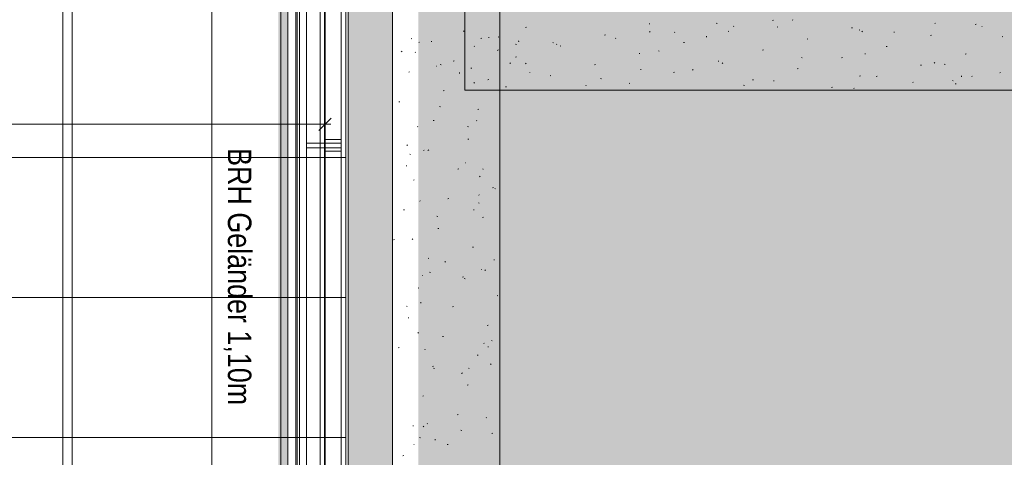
# Model space of a CAD drawing. Extents: x -420 to 300, y 62 to 1112.
# Tile 223 of 256: x -25 to 60, y 679 to 716. Entities that reach past the tile are written whole.
import ezdxf
from ezdxf.lldxf.tags import DXFTag

# ---------------------------------------------------------------- set-up
doc = ezdxf.new("R2010")
doc.units = 0
doc.layers.get('0').update_dxf_attribs({"lineweight": 13})
for name, color, linetype, lineweight, true_color in [('00_E_ST_Handlaufleuchte–Handlauf-Position', 7, 'Continuous', 5, 0x0000b2), ('30 -34 Innenwände- 6 Elemente', 7, 'Continuous', 9, 0xff6633), ('30 -36 Dächer- 1 Konstruktion', 7, 'Continuous', 35, 0x6666cc), ('30 -36 Dächer- 3 Dachbeläge', 7, 'Continuous', 15, 0x9999ff), ('30 -36 Dächer- 3 Dachbeläge Gründach', 9, 'Continuous', 9, 0x808080), ('30 -36 Dächer- 4 Dachbekleidungen', 7, 'Continuous', 9, 0xccccff), ('60- 61 allgemeine Ausstattung- 4 Terrassen', 9, 'Continuous', 9, 0x808080), ('70 -72 Beschriftung- 1 Beschriftung allgemein', 7, 'Continuous', 9, 0xff6633), ('70 -76 Bemaßung- 2 Allgemein', 9, 'Continuous', 5, 0x808080), ('iwb_Layout BA_Markierung', 7, 'Continuous', 9, 0xbadcdc)]:
    doc.layers.add(name, color=color, linetype=linetype, lineweight=lineweight, true_color=true_color)
doc.layers.add('70 -71 Achsen- 1 Gebäudeachsen', color=7, linetype='STRICHPUNKT2-A06CPUWML0', lineweight=18)
doc.styles.get("Standard").update_dxf_attribs({"font": 'ARIALN.TTF'})
tags = doc.linetypes.add('STRICHPUNKT2-A06CPUWML0', pattern=[12.7, 6.35, -3.175, 0, -3.175]).pattern_tags.tags
tags[10:11] = [DXFTag(74, 4), DXFTag(75, 0), DXFTag(340, '0'), DXFTag(46, 0.0), DXFTag(50, 0.0), DXFTag(44, 0.0), DXFTag(45, 0.0)]
tags[8:9] = [DXFTag(74, 4), DXFTag(75, 0), DXFTag(340, '0'), DXFTag(46, 0.0), DXFTag(50, 0.0), DXFTag(44, 0.0), DXFTag(45, 0.0)]
tags[6:7] = [DXFTag(74, 4), DXFTag(75, 0), DXFTag(340, '0'), DXFTag(46, 0.0), DXFTag(50, 0.0), DXFTag(44, 0.0), DXFTag(45, 0.0)]
tags[4:5] = [DXFTag(74, 4), DXFTag(75, 0), DXFTag(340, '0'), DXFTag(46, 0.0), DXFTag(50, 0.0), DXFTag(44, 0.0), DXFTag(45, 0.0)]

# ---------------------------------------------------------------- blocks, each defined once
blk = doc.blocks.new('Polygon-A06CPUWBL0', base_point=(9.64, 86.518))
at = {"color": 0, "linetype": 'ByBlock', "lineweight": -2, "ltscale": 0.13}
blk.add_solid([(9.807, 86.695), (9.64, 1083.814), (76.501, 86.518), (76.501, 1083.814)], dxfattribs=at)
blk = doc.blocks.new('Referenz-A06CPUWNL0', base_point=(-395.238, 76.953))
at = {"layer": '30 -34 Innenwände- 6 Elemente', "color": 0, "linetype": 'Continuous', "ltscale": 0.13}
for p, q in [((-2.098, 762.513), (-2.098, 380.453)), ((-1.498, 379.853), (-1.498, 762.513)), ((-0.498, 762.513), (-0.498, 378.853)), ((1.702, 376.653), (1.702, 762.513))]:
    blk.add_line(p, q, dxfattribs=at)
at = {"layer": '30 -36 Dächer- 1 Konstruktion', "color": 0, "linetype": 'Continuous', "ltscale": 0.35}
blk.add_line((1.702, 770.453), (1.702, 380.453), dxfattribs=at)
at = {"layer": '30 -36 Dächer- 1 Konstruktion', "color": 0, "lineweight": 25}
for p, q in [((1.702, 770.453), (1.702, 380.453)), ((1.702, 380.453), (1.702, 770.453)), ((1.702, 770.453), (1.702, 380.453))]:
    blk.add_line(p, q, dxfattribs=at)
at = {"layer": '30 -36 Dächer- 1 Konstruktion', "color": 0, "lineweight": 5}
for p, q in [((1.702, 770.453), (1.702, 380.453)), ((1.702, 380.453), (1.702, 770.453)), ((1.702, 770.453), (1.702, 380.453))]:
    blk.add_line(p, q, dxfattribs=at)
at = {"layer": '30 -36 Dächer- 1 Konstruktion', "color": 0, "lineweight": -2}
for p, q in [((1.702, 770.453), (1.702, 380.453)), ((1.702, 380.453), (1.702, 770.453)), ((1.702, 770.453), (1.702, 380.453))]:
    blk.add_line(p, q, dxfattribs=at)
at = {"layer": '30 -36 Dächer- 1 Konstruktion', "color": 0}
blk.add_line((1.702, 770.453), (1.702, 380.453), dxfattribs=at)
at = {"layer": '30 -36 Dächer- 3 Dachbeläge', "color": 0, "linetype": 'Continuous', "ltscale": 0.15}
for p, q in [((3.702, 766.053), (3.702, 379.053)), ((7.502, 223.253), (7.502, 763.653)), ((-20.798, 379.053), (-20.798, 762.513)), ((-0.798, 762.513), (-0.798, 379.053))]:
    blk.add_line(p, q, dxfattribs=at)
at = {"layer": '30 -36 Dächer- 3 Dachbeläge', "color": 0, "lineweight": 9}
for p, q in [((7.502, 376.053), (7.502, 763.653)), ((16.702, 754.053), (16.702, 223.253)), ((29.517, 716.129), (29.593, 716.148)), ((35.293, 716.2), (35.366, 716.17)), ((36.79, 715.915), (36.764, 715.944)), ((40.122, 716.432), (40.198, 716.451)), ((41.855, 716.435), (41.829, 716.464)), ((54.113, 716.196), (54.049, 716.151)), ((57.511, 716.086), (57.588, 716.105)), ((13.569, 715.491), (13.645, 715.51)), ((18.912, 715.825), (18.988, 715.844)), ((25.697, 715.176), (25.773, 715.195)), ((29.618, 715.472), (29.56, 715.418)), ((31.725, 715.396), (31.699, 715.425)), ((36.302, 715.48), (36.378, 715.499)), ((40.506, 715.875), (40.581, 715.852)), ((46.906, 715.783), (46.983, 715.802)), ((47.557, 715.625), (47.63, 715.596)), ((47.835, 715.491), (47.777, 715.438)), ((50.562, 715.384), (50.554, 715.455)), ((53.691, 715.134), (53.768, 715.153)), ((58.081, 715.895), (58.117, 715.893)), ((9.158, 714.881), (9.094, 714.836)), ((9.749, 714.538), (9.825, 714.557)), ((10.832, 714.634), (10.845, 714.601)), ((15.092, 714.873), (15.168, 714.892)), ((15.729, 714.975), (15.804, 714.952)), ((16.565, 715.022), (16.638, 714.992)), ((18.067, 714.399), (18.14, 714.37)), ((18.331, 714.6), (18.324, 714.67)), ((21.253, 714.533), (21.328, 714.51)), ((21.596, 714.357), (21.569, 714.386)), ((21.877, 714.224), (21.953, 714.243)), ((26.66, 714.876), (26.634, 714.906)), ((32.481, 714.527), (32.558, 714.546)), ((34.446, 714.992), (34.439, 715.062)), ((43.086, 714.83), (43.163, 714.849)), ((59.821, 715.051), (59.894, 715.021)), ((8.314, 713.786), (8.256, 713.732)), ((9.475, 713.664), (9.449, 713.693)), ((14.54, 714.184), (14.514, 714.213)), ((16.531, 713.837), (16.504, 713.867)), ((16.534, 713.889), (16.61, 713.908)), ((28.661, 713.575), (28.738, 713.594)), ((30.33, 713.825), (30.403, 713.795)), ((39.266, 713.878), (39.343, 713.897)), ((48.036, 713.573), (48.111, 713.55)), ((49.871, 714.181), (49.948, 714.2)), ((56.656, 713.532), (56.733, 713.551)), ((11.602, 712.647), (11.675, 712.617)), ((12.714, 712.937), (12.79, 712.956)), ((17.63, 712.777), (17.572, 712.724)), ((18.056, 713.271), (18.133, 713.29)), ((18.973, 712.749), (18.908, 712.703)), ((24.841, 712.622), (24.918, 712.641)), ((35.446, 712.926), (35.523, 712.945)), ((35.847, 712.797), (35.789, 712.743)), ((42.594, 713.25), (42.667, 713.221)), ((46.051, 713.229), (46.128, 713.248)), ((52.836, 712.58), (52.912, 712.599)), ((54.064, 712.816), (54.006, 712.762)), ((54.858, 712.675), (54.931, 712.646)), ((8.894, 711.984), (8.97, 712.003)), ((11.275, 712.511), (11.31, 712.508)), ((13.251, 711.882), (13.244, 711.952)), ((14.236, 712.319), (14.313, 712.338)), ((19.274, 711.963), (19.287, 711.93)), ((21.021, 711.67), (21.098, 711.689)), ((28.783, 712.23), (28.858, 712.207)), ((31.626, 711.973), (31.703, 711.992)), ((33.318, 712.214), (33.254, 712.169)), ((42.231, 712.276), (42.308, 712.295)), ((59.621, 711.931), (59.697, 711.95)), ((14.543, 711.111), (14.485, 711.057)), ((15.679, 711.335), (15.755, 711.354)), ((24.115, 710.815), (24.107, 710.885)), ((25.367, 711.45), (25.44, 711.42)), ((27.806, 711.021), (27.883, 711.04)), ((37.631, 710.875), (37.704, 710.846)), ((38.411, 711.324), (38.487, 711.343)), ((40.23, 711.207), (40.222, 711.278)), ((47.663, 711.679), (47.599, 711.634)), ((49.016, 711.627), (49.092, 711.646)), ((52.189, 711.103), (52.163, 711.132)), ((55.566, 711.271), (55.641, 711.248)), ((55.801, 710.978), (55.877, 710.997)), ((56.345, 711.6), (56.338, 711.67)), ((57.254, 711.622), (57.228, 711.651)), ((11.858, 710.383), (11.935, 710.402)), ((17.201, 710.717), (17.278, 710.736)), ((45.196, 710.675), (45.272, 710.694)), ((47.124, 710.583), (47.098, 710.612)), ((8.038, 709.43), (8.115, 709.449)), ((11.536, 709.028), (11.611, 709.005)), ((14.823, 708.781), (14.9, 708.8)), ((11.003, 707.828), (11.08, 707.848)), ((14.744, 707.813), (14.717, 707.842)), ((9.679, 707.293), (9.652, 707.322)), ((13.94, 707.322), (14.013, 707.293)), ((13.968, 706.227), (14.044, 706.246)), ((8.784, 705.741), (8.727, 705.687)), ((8.977, 704.947), (9.05, 704.918)), ((10.148, 705.274), (10.224, 705.293)), ((10.604, 705.314), (10.539, 705.269)), ((13.743, 704.199), (13.778, 704.197)), ((8.703, 703.92), (8.695, 703.991)), ((13.113, 703.673), (13.189, 703.692)), ((15.257, 703.683), (15.27, 703.65)), ((9.293, 702.72), (9.369, 702.739)), ((15.014, 703.065), (14.956, 703.012)), ((16.078, 702.071), (16.154, 702.09)), ((16.277, 701.997), (16.35, 701.968)), ((9.883, 700.922), (9.856, 700.951)), ((12.257, 701.119), (12.334, 701.138)), ((14.872, 700.779), (14.948, 700.756)), ((14.948, 701.442), (14.921, 701.471)), ((8.437, 700.166), (8.514, 700.185)), ((14.486, 700.136), (14.479, 700.206)), ((11.314, 699.622), (11.387, 699.593)), ((15.222, 699.517), (15.299, 699.536)), ((11.402, 698.565), (11.479, 698.584)), ((7.582, 697.612), (7.659, 697.631)), ((9.255, 697.695), (9.197, 697.642)), ((14.367, 696.963), (14.443, 696.982)), ((10.547, 696.011), (10.623, 696.03)), ((12.049, 695.747), (11.985, 695.701)), ((16.21, 695.887), (16.245, 695.885)), ((10.679, 694.833), (10.754, 694.81)), ((15.151, 695.071), (15.125, 695.1)), ((15.484, 695.02), (15.426, 694.966)), ((10.086, 694.551), (10.06, 694.58)), ((13.512, 694.409), (13.588, 694.428)), ((13.652, 694.298), (13.725, 694.268)), ((9.692, 693.457), (9.768, 693.476)), ((9.937, 692.174), (9.93, 692.244)), ((16.477, 692.808), (16.553, 692.827)), ((8.689, 691.923), (8.762, 691.893)), ((12.656, 691.855), (12.733, 691.874)), ((8.836, 690.903), (8.913, 690.922)), ((15.621, 690.253), (15.698, 690.273)), ((9.725, 689.65), (9.668, 689.596)), ((11.801, 689.301), (11.878, 689.32)), ((15.99, 688.973), (16.063, 688.944)), ((7.981, 688.349), (8.058, 688.368)), ((10.29, 688.18), (10.264, 688.209)), ((15.355, 688.7), (15.329, 688.729)), ((15.721, 688.389), (15.713, 688.46)), ((14.766, 687.699), (14.842, 687.718)), ((10.946, 686.747), (11.022, 686.766)), ((11.027, 686.598), (11.1, 686.569)), ((14.016, 686.584), (14.091, 686.561)), ((15.955, 686.974), (15.897, 686.921)), ((13.495, 686.179), (13.43, 686.134)), ((13.911, 685.145), (13.987, 685.164)), ((10.091, 684.193), (10.167, 684.212)), ((13.055, 682.591), (13.132, 682.61)), ((15.559, 682.329), (15.533, 682.358)), ((9.235, 681.639), (9.312, 681.658)), ((10.196, 681.604), (10.138, 681.551)), ((10.494, 681.809), (10.468, 681.838)), ((13.364, 681.273), (13.437, 681.244)), ((9.822, 680.637), (9.898, 680.614)), ((11.172, 680.428), (11.164, 680.498)), ((16.02, 680.99), (16.097, 681.009)), ((9.334, 680.043), (9.37, 680.041)), ((12.2, 680.037), (12.277, 680.056)), ((8.38, 679.085), (8.457, 679.104))]:
    blk.add_line(p, q, dxfattribs=at)
at = {"layer": '30 -36 Dächer- 3 Dachbeläge', "color": 0, "linetype": 'Continuous', "lineweight": 9, "ltscale": 0.13}
for p, q in [((13.702, 762.453), (13.702, 710.453)), ((13.702, 710.453), (65.702, 710.453))]:
    blk.add_line(p, q, dxfattribs=at)
at = {"layer": '30 -36 Dächer- 3 Dachbeläge', "color": 0, "lineweight": 0}
for points in [[(3.702, 379.053), (3.702, 766.053), (4.302, 376.053)], [(4.302, 376.053), (3.702, 766.053), (4.302, 766.053)], [(4.302, 376.053), (4.302, 766.053), (7.502, 223.253)], [(7.502, 223.253), (4.302, 766.053), (7.502, 763.653)]]:
    blk.add_solid(points, dxfattribs=at)
at = {"layer": '30 -36 Dächer- 3 Dachbeläge Gründach', "color": 0, "linetype": 'Continuous', "ltscale": 0.13}
blk.add_line((16.702, 760.453), (16.702, 223.253), dxfattribs=at)
at = {"layer": '30 -36 Dächer- 4 Dachbekleidungen', "color": 0, "linetype": 'Continuous', "ltscale": 0.13}
for p, q in [((-0.698, 379.353), (-0.698, 766.053)), ((0.102, 766.053), (0.102, 379.353)), ((1.302, 766.053), (1.302, 378.153)), ((3.102, 376.353), (3.102, 766.053)), ((1.702, 705.903), (0.102, 705.903)), ((0.102, 705.903), (0.102, 705.503)), ((1.702, 705.903), (1.702, 706.203)), ((1.702, 706.203), (3.102, 706.203)), ((1.702, 705.903), (3.102, 705.903)), ((1.702, 705.503), (1.702, 705.903)), ((3.102, 706.203), (3.102, 705.903)), ((3.102, 705.903), (3.102, 705.503)), ((0.102, 705.503), (1.702, 705.503)), ((3.102, 705.503), (1.702, 705.503)), ((1.702, 705.503), (1.702, 705.203)), ((1.702, 705.203), (3.102, 705.203)), ((3.102, 705.203), (3.102, 705.503))]:
    blk.add_line(p, q, dxfattribs=at)
at = {"layer": '60- 61 allgemeine Ausstattung- 4 Terrassen', "color": 0}
for p, q in [((-19.998, 379.253), (-19.998, 766.053)), ((-7.998, 379.253), (-7.998, 766.053)), ((3.502, 766.053), (3.502, 379.253)), ((-307.498, 704.653), (3.502, 704.653)), ((-307.498, 692.653), (3.502, 692.653)), ((-307.498, 680.653), (3.502, 680.653))]:
    blk.add_line(p, q, dxfattribs=at)
at = {"layer": '70 -71 Achsen- 1 Gebäudeachsen', "color": 0, "linetype": 'STRICHPUNKT2-A06CPUWML0', "ltscale": 0.18}
blk.add_line((1.702, 1084.393), (1.702, 84.953), dxfattribs=at)
at = {"layer": '70 -76 Bemaßung- 2 Allgemein', "color": 0, "linetype": 'Continuous', "ltscale": 0.13}
for p, q in [((1.702, 709.513), (1.702, 706.513)), ((0.642, 707.513), (-149.237, 707.513)), ((2.202, 707.513), (0.642, 707.513)), ((2.233, 708.044), (1.172, 706.983))]:
    blk.add_line(p, q, dxfattribs=at)
at = {"layer": '70 -72 Beschriftung- 1 Beschriftung allgemein', "color": 0, "linetype": 'Continuous', "ltscale": 0.13, "insert": (-4.618, 705.472), "char_height": 2.01377, "attachment_point": 1, "rotation": 270}
blk.add_mtext('{\\fArial Narrow;BRH Geländer 1,10m}', dxfattribs=at)
blk = doc.blocks.new('Polygon-A06CPUZXL0', base_point=(-2.298, 380.653))
at = {"color": 0, "linetype": 'ByBlock', "lineweight": -2, "ltscale": 0.13}
blk.add_solid([(-1.498, 380.653), (-2.298, 380.653), (-1.498, 762.513), (-2.298, 762.513)], dxfattribs=at)

msp = doc.modelspace()

# ---------------------------------------------------------------- block references
at = {"color": 8, "lineweight": 13, "ltscale": 0.13, "true_color": 0x808080}
msp.add_blockref('Referenz-A06CPUWNL0', (-395.238, 76.953), dxfattribs=at)
at = {"layer": '00_E_ST_Handlaufleuchte–Handlauf-Position', "ltscale": 0.13}
msp.add_blockref('Polygon-A06CPUZXL0', (-2.298, 380.653), dxfattribs=at)
at = {"layer": 'iwb_Layout BA_Markierung', "ltscale": 0.13}
msp.add_blockref('Polygon-A06CPUWBL0', (9.64, 86.518), dxfattribs=at)

doc.saveas('drawing.dxf')
